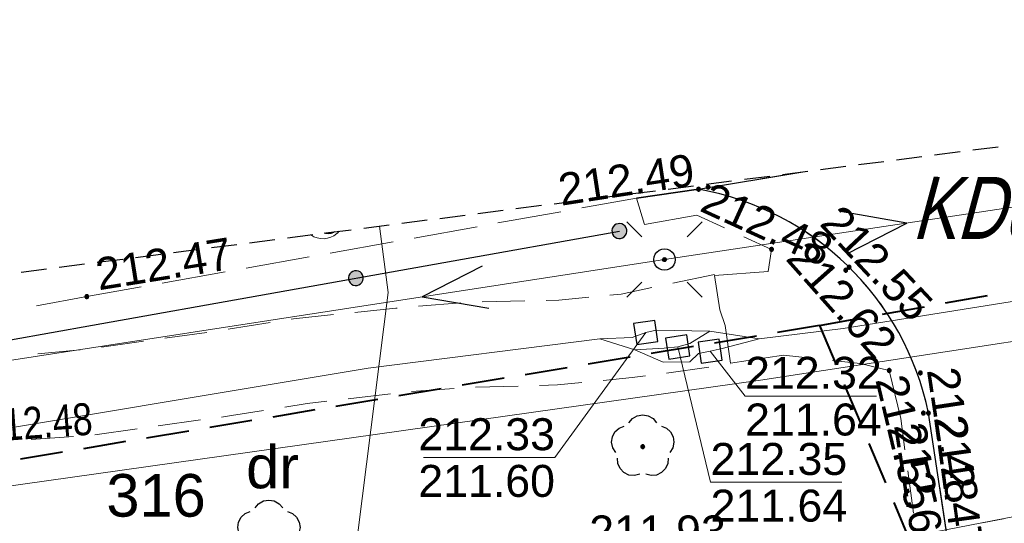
# Model space of a CAD drawing. Header units: metres. Extents: x 7419414 to 7419803, y 5549484 to 5549731.
# Tile 95 of 102: x 7419568 to 7419591, y 5549666 to 5549678. Entities that reach past the tile are written whole.
import ezdxf
from ezdxf.enums import TextEntityAlignment as Align

# ---------------------------------------------------------------- set-up
doc = ezdxf.new("R2010")
doc.units = ezdxf.units.M
doc.header["$MEASUREMENT"] = 0
doc.layers.get('0').update_dxf_attribs({"color": 250})
for name, color, linetype, lineweight in [('EGDE', 7, 'Continuous', 13), ('EGDE_O', 7, 'Continuous', 13), ('EGUG', 96, 'Continuous', 13), ('EGUG_O', 96, 'Continuous', 13), ('GUPPRZ_O', 7, 'Continuous', 13), ('KTCR02', 18, 'Continuous', 13), ('LINIE ROZGRANICZAJĄCE MPZP', 212, 'Continuous', 0), ('OTKC', 7, 'Continuous', 13), ('OTKJ', 7, 'Continuous', 13), ('OTKK', 7, 'Continuous', 30), ('OTOO', 7, 'Continuous', 30), ('OTRS_O', 7, 'Continuous', 13), ('RTPW02', 250, 'Continuous', 0), ('SUEP', 1, 'Continuous', 13), ('SUPK', 7, 'Continuous', 13), ('sutp', 250, 'Continuous', 0), ('SUWP', 5, 'Continuous', 13), ('TABELA', 8, 'Continuous', 0), ('Zakres', 7, 'Continuous', 0)]:
    doc.layers.add(name, color=color, linetype=linetype, lineweight=lineweight)
doc.styles.add('Arial', font='arial.ttf')

msp = doc.modelspace()

# ---------------------------------------------------------------- hatches: boundary and pattern name
at = {"linetype": 'Continuous'}
for points in [[(7419583.82, 5549673.555), (7419583.808, 5549673.557), (7419583.798, 5549673.561), (7419583.788, 5549673.568), (7419583.781, 5549673.577), (7419583.777, 5549673.588), (7419583.775, 5549673.6), (7419583.777, 5549673.612), (7419583.781, 5549673.622), (7419583.788, 5549673.632), (7419583.798, 5549673.639), (7419583.808, 5549673.643), (7419583.82, 5549673.645), (7419583.832, 5549673.643), (7419583.843, 5549673.639), (7419583.852, 5549673.632), (7419583.859, 5549673.622), (7419583.863, 5549673.612), (7419583.865, 5549673.6), (7419583.863, 5549673.588), (7419583.859, 5549673.577), (7419583.852, 5549673.568), (7419583.843, 5549673.561), (7419583.832, 5549673.557)], [(7419584.04, 5549673.605), (7419584.028, 5549673.607), (7419584.018, 5549673.611), (7419584.008, 5549673.618), (7419584.001, 5549673.628), (7419583.997, 5549673.638), (7419583.995, 5549673.65), (7419583.997, 5549673.662), (7419584.001, 5549673.673), (7419584.008, 5549673.682), (7419584.018, 5549673.689), (7419584.028, 5549673.693), (7419584.04, 5549673.695), (7419584.052, 5549673.693), (7419584.062, 5549673.689), (7419584.072, 5549673.682), (7419584.079, 5549673.673), (7419584.083, 5549673.662), (7419584.085, 5549673.65), (7419584.083, 5549673.638), (7419584.079, 5549673.628), (7419584.072, 5549673.618), (7419584.062, 5549673.611), (7419584.052, 5549673.607)], [(7419581.945, 5549672.446), (7419581.901, 5549672.455), (7419581.86, 5549672.476), (7419581.826, 5549672.507), (7419581.802, 5549672.546), (7419581.788, 5549672.589), (7419581.786, 5549672.635), (7419581.795, 5549672.679), (7419581.816, 5549672.72), (7419581.847, 5549672.754), (7419581.886, 5549672.778), (7419581.929, 5549672.792), (7419581.975, 5549672.794), (7419582.019, 5549672.785), (7419582.06, 5549672.764), (7419582.094, 5549672.733), (7419582.118, 5549672.694), (7419582.132, 5549672.651), (7419582.134, 5549672.605), (7419582.125, 5549672.561), (7419582.104, 5549672.52), (7419582.073, 5549672.486), (7419582.034, 5549672.462), (7419581.991, 5549672.448)], [(7419585.53, 5549672.145), (7419585.518, 5549672.147), (7419585.508, 5549672.151), (7419585.498, 5549672.158), (7419585.491, 5549672.168), (7419585.487, 5549672.178), (7419585.485, 5549672.19), (7419585.487, 5549672.202), (7419585.491, 5549672.213), (7419585.498, 5549672.222), (7419585.508, 5549672.229), (7419585.518, 5549672.233), (7419585.53, 5549672.235), (7419585.542, 5549672.233), (7419585.553, 5549672.229), (7419585.562, 5549672.222), (7419585.569, 5549672.213), (7419585.573, 5549672.202), (7419585.575, 5549672.19), (7419585.573, 5549672.178), (7419585.569, 5549672.168), (7419585.562, 5549672.158), (7419585.553, 5549672.151), (7419585.542, 5549672.147)], [(7419583.022, 5549671.905), (7419583.01, 5549671.906), (7419583, 5549671.91), (7419582.99, 5549671.916), (7419582.983, 5549671.924), (7419582.978, 5549671.934), (7419582.975, 5549671.944), (7419582.975, 5549671.956), (7419582.979, 5549671.968), (7419582.985, 5549671.979), (7419582.996, 5549671.988), (7419583.007, 5549671.993), (7419583.019, 5549671.995), (7419583.032, 5549671.993), (7419583.041, 5549671.99), (7419583.05, 5549671.983), (7419583.058, 5549671.974), (7419583.063, 5549671.963), (7419583.065, 5549671.951), (7419583.064, 5549671.942), (7419583.061, 5549671.931), (7419583.053, 5549671.92), (7419583.045, 5549671.912), (7419583.034, 5549671.907)], [(7419587.27, 5549671.655), (7419587.258, 5549671.657), (7419587.247, 5549671.661), (7419587.238, 5549671.668), (7419587.231, 5549671.678), (7419587.227, 5549671.688), (7419587.225, 5549671.7), (7419587.227, 5549671.712), (7419587.231, 5549671.723), (7419587.238, 5549671.732), (7419587.247, 5549671.739), (7419587.258, 5549671.743), (7419587.27, 5549671.745), (7419587.282, 5549671.743), (7419587.292, 5549671.739), (7419587.302, 5549671.732), (7419587.309, 5549671.723), (7419587.313, 5549671.712), (7419587.315, 5549671.7), (7419587.313, 5549671.688), (7419587.309, 5549671.678), (7419587.302, 5549671.668), (7419587.292, 5549671.661), (7419587.282, 5549671.657)], [(7419587.35, 5549671.725), (7419587.338, 5549671.727), (7419587.328, 5549671.731), (7419587.318, 5549671.738), (7419587.311, 5549671.747), (7419587.307, 5549671.758), (7419587.305, 5549671.77), (7419587.307, 5549671.782), (7419587.311, 5549671.793), (7419587.318, 5549671.802), (7419587.328, 5549671.809), (7419587.338, 5549671.813), (7419587.35, 5549671.815), (7419587.362, 5549671.813), (7419587.373, 5549671.809), (7419587.382, 5549671.802), (7419587.389, 5549671.793), (7419587.393, 5549671.782), (7419587.395, 5549671.77), (7419587.393, 5549671.758), (7419587.389, 5549671.747), (7419587.382, 5549671.738), (7419587.373, 5549671.731), (7419587.362, 5549671.727)], [(7419575.765, 5549671.341), (7419575.721, 5549671.35), (7419575.68, 5549671.371), (7419575.646, 5549671.402), (7419575.622, 5549671.441), (7419575.608, 5549671.484), (7419575.606, 5549671.53), (7419575.615, 5549671.574), (7419575.636, 5549671.615), (7419575.667, 5549671.649), (7419575.706, 5549671.673), (7419575.749, 5549671.687), (7419575.795, 5549671.689), (7419575.839, 5549671.68), (7419575.88, 5549671.659), (7419575.914, 5549671.628), (7419575.938, 5549671.589), (7419575.952, 5549671.546), (7419575.954, 5549671.5), (7419575.945, 5549671.456), (7419575.924, 5549671.415), (7419575.893, 5549671.381), (7419575.854, 5549671.357), (7419575.811, 5549671.343)], [(7419575.765, 5549671.341), (7419575.721, 5549671.35), (7419575.68, 5549671.371), (7419575.646, 5549671.402), (7419575.622, 5549671.441), (7419575.608, 5549671.484), (7419575.606, 5549671.53), (7419575.615, 5549671.574), (7419575.636, 5549671.615), (7419575.667, 5549671.649), (7419575.706, 5549671.673), (7419575.749, 5549671.687), (7419575.795, 5549671.689), (7419575.839, 5549671.68), (7419575.88, 5549671.659), (7419575.914, 5549671.628), (7419575.938, 5549671.589), (7419575.952, 5549671.546), (7419575.954, 5549671.5), (7419575.945, 5549671.456), (7419575.924, 5549671.415), (7419575.893, 5549671.381), (7419575.854, 5549671.357), (7419575.811, 5549671.343)], [(7419569.47, 5549671.035), (7419569.458, 5549671.037), (7419569.447, 5549671.041), (7419569.438, 5549671.048), (7419569.431, 5549671.058), (7419569.427, 5549671.068), (7419569.425, 5549671.08), (7419569.427, 5549671.092), (7419569.431, 5549671.103), (7419569.438, 5549671.112), (7419569.447, 5549671.119), (7419569.458, 5549671.123), (7419569.47, 5549671.125), (7419569.482, 5549671.123), (7419569.492, 5549671.119), (7419569.502, 5549671.112), (7419569.509, 5549671.103), (7419569.513, 5549671.092), (7419569.515, 5549671.08), (7419569.513, 5549671.068), (7419569.509, 5549671.058), (7419569.502, 5549671.048), (7419569.492, 5549671.041), (7419569.482, 5549671.037)], [(7419588.29, 5549669.305), (7419588.278, 5549669.307), (7419588.268, 5549669.311), (7419588.258, 5549669.318), (7419588.251, 5549669.328), (7419588.247, 5549669.338), (7419588.245, 5549669.35), (7419588.247, 5549669.362), (7419588.251, 5549669.373), (7419588.258, 5549669.382), (7419588.268, 5549669.389), (7419588.278, 5549669.393), (7419588.29, 5549669.395), (7419588.302, 5549669.393), (7419588.312, 5549669.389), (7419588.322, 5549669.382), (7419588.329, 5549669.373), (7419588.333, 5549669.362), (7419588.335, 5549669.35), (7419588.333, 5549669.338), (7419588.329, 5549669.328), (7419588.322, 5549669.318), (7419588.312, 5549669.311), (7419588.302, 5549669.307)], [(7419589.02, 5549669.245), (7419589.008, 5549669.247), (7419588.997, 5549669.251), (7419588.988, 5549669.258), (7419588.981, 5549669.268), (7419588.977, 5549669.278), (7419588.975, 5549669.29), (7419588.977, 5549669.302), (7419588.981, 5549669.312), (7419588.988, 5549669.322), (7419588.997, 5549669.329), (7419589.008, 5549669.333), (7419589.02, 5549669.335), (7419589.032, 5549669.333), (7419589.042, 5549669.329), (7419589.052, 5549669.322), (7419589.059, 5549669.312), (7419589.063, 5549669.302), (7419589.065, 5549669.29), (7419589.063, 5549669.278), (7419589.059, 5549669.268), (7419589.052, 5549669.258), (7419589.042, 5549669.251), (7419589.032, 5549669.247)], [(7419589.09, 5549668.305), (7419589.078, 5549668.307), (7419589.067, 5549668.311), (7419589.058, 5549668.318), (7419589.051, 5549668.328), (7419589.047, 5549668.338), (7419589.045, 5549668.35), (7419589.047, 5549668.362), (7419589.051, 5549668.373), (7419589.058, 5549668.382), (7419589.067, 5549668.389), (7419589.078, 5549668.393), (7419589.09, 5549668.395), (7419589.102, 5549668.393), (7419589.112, 5549668.389), (7419589.122, 5549668.382), (7419589.129, 5549668.373), (7419589.133, 5549668.362), (7419589.135, 5549668.35), (7419589.133, 5549668.338), (7419589.129, 5549668.328), (7419589.122, 5549668.318), (7419589.112, 5549668.311), (7419589.102, 5549668.307)], [(7419589.21, 5549668.305), (7419589.198, 5549668.307), (7419589.188, 5549668.311), (7419589.178, 5549668.318), (7419589.171, 5549668.328), (7419589.167, 5549668.338), (7419589.165, 5549668.35), (7419589.167, 5549668.362), (7419589.171, 5549668.373), (7419589.178, 5549668.382), (7419589.188, 5549668.389), (7419589.198, 5549668.393), (7419589.21, 5549668.395), (7419589.222, 5549668.393), (7419589.232, 5549668.389), (7419589.242, 5549668.382), (7419589.249, 5549668.373), (7419589.253, 5549668.362), (7419589.255, 5549668.35), (7419589.253, 5549668.338), (7419589.249, 5549668.328), (7419589.242, 5549668.318), (7419589.232, 5549668.311), (7419589.222, 5549668.307)], [(7419582.51, 5549667.515), (7419582.496, 5549667.517), (7419582.484, 5549667.524), (7419582.474, 5549667.534), (7419582.467, 5549667.546), (7419582.465, 5549667.56), (7419582.467, 5549667.574), (7419582.474, 5549667.586), (7419582.484, 5549667.596), (7419582.496, 5549667.603), (7419582.51, 5549667.605), (7419582.524, 5549667.603), (7419582.536, 5549667.596), (7419582.546, 5549667.586), (7419582.553, 5549667.574), (7419582.555, 5549667.56), (7419582.553, 5549667.546), (7419582.546, 5549667.534), (7419582.536, 5549667.524), (7419582.524, 5549667.517)]]:
    msp.add_hatch(color=0, dxfattribs=at).paths.add_polyline_path(points)

# ---------------------------------------------------------------- linework, layer by layer
at = {"color": 0, "linetype": 'Continuous'}
for p, q in [((7419582.136, 5549672.834), (7419582.49, 5549672.48)), ((7419583.904, 5549672.834), (7419583.55, 5549672.48)), ((7419582.136, 5549671.066), (7419582.49, 5549671.42)), ((7419583.904, 5549671.066), (7419583.55, 5549671.42))]:
    msp.add_line(p, q, dxfattribs=at)
at = {"color": 0, "linetype": 'Continuous', "flags": 128}
for points in [[(7419583.775, 5549673.6), (7419583.777, 5549673.588), (7419583.781, 5549673.577), (7419583.788, 5549673.568), (7419583.798, 5549673.561), (7419583.808, 5549673.557), (7419583.82, 5549673.555), (7419583.832, 5549673.557), (7419583.843, 5549673.561), (7419583.852, 5549673.568), (7419583.859, 5549673.577), (7419583.863, 5549673.588), (7419583.865, 5549673.6), (7419583.863, 5549673.612), (7419583.859, 5549673.622), (7419583.852, 5549673.632), (7419583.843, 5549673.639), (7419583.832, 5549673.643), (7419583.82, 5549673.645), (7419583.808, 5549673.643), (7419583.798, 5549673.639), (7419583.788, 5549673.632), (7419583.781, 5549673.622), (7419583.777, 5549673.612), (7419583.775, 5549673.6)], [(7419583.995, 5549673.65), (7419583.997, 5549673.638), (7419584.001, 5549673.628), (7419584.008, 5549673.618), (7419584.018, 5549673.611), (7419584.028, 5549673.607), (7419584.04, 5549673.605), (7419584.052, 5549673.607), (7419584.062, 5549673.611), (7419584.072, 5549673.618), (7419584.079, 5549673.628), (7419584.083, 5549673.638), (7419584.085, 5549673.65), (7419584.083, 5549673.662), (7419584.079, 5549673.673), (7419584.072, 5549673.682), (7419584.062, 5549673.689), (7419584.052, 5549673.693), (7419584.04, 5549673.695), (7419584.028, 5549673.693), (7419584.018, 5549673.689), (7419584.008, 5549673.682), (7419584.001, 5549673.673), (7419583.997, 5549673.662), (7419583.995, 5549673.65)], [(7419581.788, 5549672.589), (7419581.802, 5549672.546), (7419581.826, 5549672.507), (7419581.86, 5549672.476), (7419581.901, 5549672.455), (7419581.945, 5549672.446), (7419581.991, 5549672.448), (7419582.034, 5549672.462), (7419582.073, 5549672.486), (7419582.104, 5549672.52), (7419582.125, 5549672.561), (7419582.134, 5549672.605), (7419582.132, 5549672.651), (7419582.118, 5549672.694), (7419582.094, 5549672.733), (7419582.06, 5549672.764), (7419582.019, 5549672.785), (7419581.975, 5549672.794), (7419581.929, 5549672.792), (7419581.886, 5549672.778), (7419581.847, 5549672.754), (7419581.816, 5549672.72), (7419581.795, 5549672.679), (7419581.786, 5549672.635), (7419581.788, 5549672.589)], [(7419583.02, 5549672.2), (7419583.085, 5549672.191), (7419583.145, 5549672.167), (7419583.197, 5549672.127), (7419583.237, 5549672.075), (7419583.261, 5549672.015), (7419583.27, 5549671.95), (7419583.261, 5549671.885), (7419583.237, 5549671.825), (7419583.197, 5549671.773), (7419583.145, 5549671.733), (7419583.085, 5549671.709), (7419583.02, 5549671.7), (7419582.955, 5549671.709), (7419582.895, 5549671.733), (7419582.843, 5549671.773), (7419582.803, 5549671.825), (7419582.779, 5549671.885), (7419582.77, 5549671.95), (7419582.779, 5549672.015), (7419582.803, 5549672.075), (7419582.843, 5549672.127), (7419582.895, 5549672.167), (7419582.955, 5549672.191), (7419583.02, 5549672.2)], [(7419585.485, 5549672.19), (7419585.487, 5549672.178), (7419585.491, 5549672.168), (7419585.498, 5549672.158), (7419585.508, 5549672.151), (7419585.518, 5549672.147), (7419585.53, 5549672.145), (7419585.542, 5549672.147), (7419585.553, 5549672.151), (7419585.562, 5549672.158), (7419585.569, 5549672.168), (7419585.573, 5549672.178), (7419585.575, 5549672.19), (7419585.573, 5549672.202), (7419585.569, 5549672.213), (7419585.562, 5549672.222), (7419585.553, 5549672.229), (7419585.542, 5549672.233), (7419585.53, 5549672.235), (7419585.518, 5549672.233), (7419585.508, 5549672.229), (7419585.498, 5549672.222), (7419585.491, 5549672.213), (7419585.487, 5549672.202), (7419585.485, 5549672.19)], [(7419583.019, 5549671.995), (7419583.032, 5549671.993), (7419583.041, 5549671.99), (7419583.05, 5549671.983), (7419583.058, 5549671.974), (7419583.063, 5549671.963), (7419583.065, 5549671.951), (7419583.064, 5549671.942), (7419583.061, 5549671.931), (7419583.053, 5549671.92), (7419583.045, 5549671.912), (7419583.034, 5549671.907), (7419583.022, 5549671.905), (7419583.01, 5549671.906), (7419583, 5549671.91), (7419582.99, 5549671.916), (7419582.983, 5549671.924), (7419582.978, 5549671.934), (7419582.975, 5549671.944), (7419582.975, 5549671.956), (7419582.979, 5549671.968), (7419582.985, 5549671.979), (7419582.996, 5549671.988), (7419583.007, 5549671.993), (7419583.019, 5549671.995)], [(7419587.225, 5549671.7), (7419587.227, 5549671.688), (7419587.231, 5549671.678), (7419587.238, 5549671.668), (7419587.247, 5549671.661), (7419587.258, 5549671.657), (7419587.27, 5549671.655), (7419587.282, 5549671.657), (7419587.292, 5549671.661), (7419587.302, 5549671.668), (7419587.309, 5549671.678), (7419587.313, 5549671.688), (7419587.315, 5549671.7), (7419587.313, 5549671.712), (7419587.309, 5549671.723), (7419587.302, 5549671.732), (7419587.292, 5549671.739), (7419587.282, 5549671.743), (7419587.27, 5549671.745), (7419587.258, 5549671.743), (7419587.247, 5549671.739), (7419587.238, 5549671.732), (7419587.231, 5549671.723), (7419587.227, 5549671.712), (7419587.225, 5549671.7)], [(7419587.305, 5549671.77), (7419587.307, 5549671.758), (7419587.311, 5549671.747), (7419587.318, 5549671.738), (7419587.328, 5549671.731), (7419587.338, 5549671.727), (7419587.35, 5549671.725), (7419587.362, 5549671.727), (7419587.373, 5549671.731), (7419587.382, 5549671.738), (7419587.389, 5549671.747), (7419587.393, 5549671.758), (7419587.395, 5549671.77), (7419587.393, 5549671.782), (7419587.389, 5549671.793), (7419587.382, 5549671.802), (7419587.373, 5549671.809), (7419587.362, 5549671.813), (7419587.35, 5549671.815), (7419587.338, 5549671.813), (7419587.328, 5549671.809), (7419587.318, 5549671.802), (7419587.311, 5549671.793), (7419587.307, 5549671.782), (7419587.305, 5549671.77)], [(7419575.608, 5549671.484), (7419575.622, 5549671.441), (7419575.646, 5549671.402), (7419575.68, 5549671.371), (7419575.721, 5549671.35), (7419575.765, 5549671.341), (7419575.811, 5549671.343), (7419575.854, 5549671.357), (7419575.893, 5549671.381), (7419575.924, 5549671.415), (7419575.945, 5549671.456), (7419575.954, 5549671.5), (7419575.952, 5549671.546), (7419575.938, 5549671.589), (7419575.914, 5549671.628), (7419575.88, 5549671.659), (7419575.839, 5549671.68), (7419575.795, 5549671.689), (7419575.749, 5549671.687), (7419575.706, 5549671.673), (7419575.667, 5549671.649), (7419575.636, 5549671.615), (7419575.615, 5549671.574), (7419575.606, 5549671.53), (7419575.608, 5549671.484)], [(7419575.608, 5549671.484), (7419575.622, 5549671.441), (7419575.646, 5549671.402), (7419575.68, 5549671.371), (7419575.721, 5549671.35), (7419575.765, 5549671.341), (7419575.811, 5549671.343), (7419575.854, 5549671.357), (7419575.893, 5549671.381), (7419575.924, 5549671.415), (7419575.945, 5549671.456), (7419575.954, 5549671.5), (7419575.952, 5549671.546), (7419575.938, 5549671.589), (7419575.914, 5549671.628), (7419575.88, 5549671.659), (7419575.839, 5549671.68), (7419575.795, 5549671.689), (7419575.749, 5549671.687), (7419575.706, 5549671.673), (7419575.667, 5549671.649), (7419575.636, 5549671.615), (7419575.615, 5549671.574), (7419575.606, 5549671.53), (7419575.608, 5549671.484)], [(7419569.425, 5549671.08), (7419569.427, 5549671.068), (7419569.431, 5549671.058), (7419569.438, 5549671.048), (7419569.447, 5549671.041), (7419569.458, 5549671.037), (7419569.47, 5549671.035), (7419569.482, 5549671.037), (7419569.492, 5549671.041), (7419569.502, 5549671.048), (7419569.509, 5549671.058), (7419569.513, 5549671.068), (7419569.515, 5549671.08), (7419569.513, 5549671.092), (7419569.509, 5549671.103), (7419569.502, 5549671.112), (7419569.492, 5549671.119), (7419569.482, 5549671.123), (7419569.47, 5549671.125), (7419569.458, 5549671.123), (7419569.447, 5549671.119), (7419569.438, 5549671.112), (7419569.431, 5549671.103), (7419569.427, 5549671.092), (7419569.425, 5549671.08)], [(7419582.296, 5549670.45), (7419582.37, 5549669.956), (7419582.864, 5549670.03), (7419582.79, 5549670.524), (7419582.296, 5549670.45)], [(7419583.046, 5549670.11), (7419583.12, 5549669.616), (7419583.614, 5549669.69), (7419583.54, 5549670.184), (7419583.046, 5549670.11)], [(7419583.806, 5549670.01), (7419583.88, 5549669.516), (7419584.374, 5549669.59), (7419584.3, 5549670.084), (7419583.806, 5549670.01)], [(7419588.245, 5549669.35), (7419588.247, 5549669.338), (7419588.251, 5549669.328), (7419588.258, 5549669.318), (7419588.268, 5549669.311), (7419588.278, 5549669.307), (7419588.29, 5549669.305), (7419588.302, 5549669.307), (7419588.312, 5549669.311), (7419588.322, 5549669.318), (7419588.329, 5549669.328), (7419588.333, 5549669.338), (7419588.335, 5549669.35), (7419588.333, 5549669.362), (7419588.329, 5549669.373), (7419588.322, 5549669.382), (7419588.312, 5549669.389), (7419588.302, 5549669.393), (7419588.29, 5549669.395), (7419588.278, 5549669.393), (7419588.268, 5549669.389), (7419588.258, 5549669.382), (7419588.251, 5549669.373), (7419588.247, 5549669.362), (7419588.245, 5549669.35)], [(7419588.975, 5549669.29), (7419588.977, 5549669.278), (7419588.981, 5549669.268), (7419588.988, 5549669.258), (7419588.997, 5549669.251), (7419589.008, 5549669.247), (7419589.02, 5549669.245), (7419589.032, 5549669.247), (7419589.042, 5549669.251), (7419589.052, 5549669.258), (7419589.059, 5549669.268), (7419589.063, 5549669.278), (7419589.065, 5549669.29), (7419589.063, 5549669.302), (7419589.059, 5549669.312), (7419589.052, 5549669.322), (7419589.042, 5549669.329), (7419589.032, 5549669.333), (7419589.02, 5549669.335), (7419589.008, 5549669.333), (7419588.997, 5549669.329), (7419588.988, 5549669.322), (7419588.981, 5549669.312), (7419588.977, 5549669.302), (7419588.975, 5549669.29)], [(7419589.045, 5549668.35), (7419589.047, 5549668.338), (7419589.051, 5549668.328), (7419589.058, 5549668.318), (7419589.067, 5549668.311), (7419589.078, 5549668.307), (7419589.09, 5549668.305), (7419589.102, 5549668.307), (7419589.112, 5549668.311), (7419589.122, 5549668.318), (7419589.129, 5549668.328), (7419589.133, 5549668.338), (7419589.135, 5549668.35), (7419589.133, 5549668.362), (7419589.129, 5549668.373), (7419589.122, 5549668.382), (7419589.112, 5549668.389), (7419589.102, 5549668.393), (7419589.09, 5549668.395), (7419589.078, 5549668.393), (7419589.067, 5549668.389), (7419589.058, 5549668.382), (7419589.051, 5549668.373), (7419589.047, 5549668.362), (7419589.045, 5549668.35)], [(7419589.165, 5549668.35), (7419589.167, 5549668.338), (7419589.171, 5549668.328), (7419589.178, 5549668.318), (7419589.188, 5549668.311), (7419589.198, 5549668.307), (7419589.21, 5549668.305), (7419589.222, 5549668.307), (7419589.232, 5549668.311), (7419589.242, 5549668.318), (7419589.249, 5549668.328), (7419589.253, 5549668.338), (7419589.255, 5549668.35), (7419589.253, 5549668.362), (7419589.249, 5549668.373), (7419589.242, 5549668.382), (7419589.232, 5549668.389), (7419589.222, 5549668.393), (7419589.21, 5549668.395), (7419589.198, 5549668.393), (7419589.188, 5549668.389), (7419589.178, 5549668.382), (7419589.171, 5549668.373), (7419589.167, 5549668.362), (7419589.165, 5549668.35)], [(7419582.51, 5549667.515), (7419582.524, 5549667.517), (7419582.536, 5549667.524), (7419582.546, 5549667.534), (7419582.553, 5549667.546), (7419582.555, 5549667.56), (7419582.553, 5549667.574), (7419582.546, 5549667.586), (7419582.536, 5549667.596), (7419582.524, 5549667.603), (7419582.51, 5549667.605), (7419582.496, 5549667.603), (7419582.484, 5549667.596), (7419582.474, 5549667.586), (7419582.467, 5549667.574), (7419582.465, 5549667.56), (7419582.467, 5549667.546), (7419582.474, 5549667.534), (7419582.484, 5549667.524), (7419582.496, 5549667.517), (7419582.51, 5549667.515)]]:
    msp.add_lwpolyline(points, close=True, dxfattribs=at)
for points in [[(7419587.297, 5549672.088), (7419588.706, 5549672.806), (7419587.148, 5549673.077)], [(7419578.743, 5549671.797), (7419577.337, 5549671.075), (7419578.896, 5549670.809)], [(7419582.186, 5549668.123), (7419582.269, 5549668.223), (7419582.382, 5549668.287), (7419582.51, 5549668.31), (7419582.638, 5549668.287), (7419582.751, 5549668.223), (7419582.834, 5549668.123)], [(7419581.874, 5549667.426), (7419581.805, 5549667.536), (7419581.779, 5549667.663), (7419581.797, 5549667.792), (7419581.858, 5549667.907), (7419581.954, 5549667.994), (7419582.074, 5549668.042)], [(7419582.946, 5549668.042), (7419583.066, 5549667.994), (7419583.162, 5549667.907), (7419583.223, 5549667.792), (7419583.241, 5549667.663), (7419583.215, 5549667.536), (7419583.146, 5549667.426)], [(7419582.441, 5549666.914), (7419582.315, 5549666.882), (7419582.186, 5549666.896), (7419582.069, 5549666.953), (7419581.979, 5549667.047), (7419581.926, 5549667.165), (7419581.917, 5549667.295)], [(7419583.103, 5549667.295), (7419583.094, 5549667.165), (7419583.041, 5549667.047), (7419582.951, 5549666.953), (7419582.834, 5549666.896), (7419582.705, 5549666.882), (7419582.579, 5549666.914)], [(7419573.416, 5549666.123), (7419573.499, 5549666.223), (7419573.612, 5549666.287), (7419573.74, 5549666.31), (7419573.868, 5549666.287), (7419573.981, 5549666.223), (7419574.064, 5549666.123)], [(7419573.104, 5549665.426), (7419573.035, 5549665.536), (7419573.009, 5549665.663), (7419573.027, 5549665.792), (7419573.088, 5549665.907), (7419573.184, 5549665.994), (7419573.304, 5549666.042)], [(7419574.176, 5549666.042), (7419574.296, 5549665.994), (7419574.392, 5549665.907), (7419574.453, 5549665.792), (7419574.471, 5549665.663), (7419574.445, 5549665.536), (7419574.376, 5549665.426)]]:
    msp.add_lwpolyline(points, dxfattribs=at)
at = {"color": 0, "flags": 128}
msp.add_lwpolyline([(7419575.276, 5549672.6), (7419575.255, 5549672.583), (7419575.195, 5549672.559), (7419575.13, 5549672.55), (7419575.065, 5549672.559), (7419575.039, 5549672.569)], dxfattribs=at)
at = {"layer": 'EGDE', "color": 250, "linetype": 'Continuous', "lineweight": 0, "flags": 128}
for points in [[(7419624.854, 5549673.89), (7419624.8, 5549673.88), (7419598.8, 5549667.39), (7419587.56, 5549665.21), (7419575.48, 5549664.19), (7419564.39, 5549662.19), (7419563.19, 5549661.96), (7419553.44, 5549661.25), (7419525.33, 5549656.97), (7419518.53, 5549654.85), (7419502.4, 5549649.81), (7419472.27, 5549640.92), (7419444.75, 5549635.91), (7419446.03, 5549630.99), (7419462.45, 5549628.77), (7419462.29, 5549628.43), (7419509.38, 5549641.39), (7419528.76, 5549648.51), (7419538.53, 5549652.48), (7419556.13, 5549655.93), (7419588.38, 5549660.2), (7419606.85, 5549663.64), (7419614.77, 5549665.7), (7419624.134, 5549667.767)], [(7419508.973, 5549664.091), (7419531.94, 5549661.5), (7419553.44, 5549661.25), (7419563.19, 5549661.96), (7419564.39, 5549662.19), (7419575.48, 5549664.19), (7419587.56, 5549665.21), (7419598.8, 5549667.39), (7419624.8, 5549673.88), (7419624.854, 5549673.89)]]:
    msp.add_lwpolyline(points, dxfattribs=at)
at = {"layer": 'EGUG', "color": 96, "linetype": 'Continuous', "lineweight": 13}
for p, q in [((7419590.971, 5549665.872), (7419590.48, 5549665.776)), ((7419590.48, 5549665.776), (7419590.971, 5549665.872))]:
    msp.add_line(p, q, dxfattribs=at)
at = {"layer": 'GUPPRZ_O', "color": 30, "linetype": 'Continuous', "lineweight": 13, "flags": 128}
for points in [[(7419582.58, 5549670.24), (7419580.45, 5549667.306), (7419577.37, 5549667.306)], [(7419583.33, 5549669.9), (7419584.1, 5549666.726), (7419587.18, 5549666.726)], [(7419584.09, 5549669.8), (7419584.91, 5549668.746), (7419587.99, 5549668.746)]]:
    msp.add_lwpolyline(points, dxfattribs=at)
at = {"layer": 'KTCR02', "color": 250, "linetype": 'Continuous', "lineweight": 13}
for p, q in [((7419584.19, 5549671.6), (7419583.211, 5549671.394)), ((7419578.246, 5549670.935), (7419577.249, 5549670.853)), ((7419579.745, 5549670.981), (7419578.745, 5549670.957)), ((7419573.771, 5549670.473), (7419572.783, 5549670.317)), ((7419572.288, 5549670.243), (7419571.298, 5549670.104)), ((7419570.803, 5549670.034), (7419569.813, 5549669.895)), ((7419569.317, 5549669.831), (7419568.321, 5549669.742)), ((7419583.069, 5549669.289), (7419584.06, 5549669.423)), ((7419584.556, 5549669.489), (7419584.56, 5549669.49)), ((7419578.586, 5549668.953), (7419579.585, 5549668.983)), ((7419575.599, 5549668.685), (7419576.592, 5549668.803)), ((7419577.089, 5549668.853), (7419578.087, 5549668.922)), ((7419571.145, 5549668.046), (7419572.135, 5549668.187)), ((7419568.164, 5549667.727), (7419569.161, 5549667.797)), ((7419569.66, 5549667.836), (7419570.65, 5549667.976))]:
    msp.add_line(p, q, dxfattribs=at)
at = {"layer": 'KTCR02', "color": 250, "linetype": 'Continuous', "lineweight": 13, "flags": 128}
for points in [[(7419582.722, 5549671.292), (7419582, 5549671.14), (7419581.739, 5549671.115)], [(7419581.241, 5549671.067), (7419580.54, 5549671), (7419580.245, 5549670.993)], [(7419576.751, 5549670.813), (7419576.72, 5549670.81), (7419575.756, 5549670.71)], [(7419575.259, 5549670.658), (7419574.32, 5549670.56), (7419574.264, 5549670.551)], [(7419581.58, 5549669.114), (7419582.26, 5549669.18), (7419582.574, 5549669.222)], [(7419580.085, 5549668.997), (7419580.51, 5549669.01), (7419581.082, 5549669.066)], [(7419574.112, 5549668.487), (7419574.64, 5549668.57), (7419575.102, 5549668.625)], [(7419572.63, 5549668.257), (7419572.86, 5549668.29), (7419573.618, 5549668.409)]]:
    msp.add_lwpolyline(points, dxfattribs=at)
at = {"layer": 'LINIE ROZGRANICZAJĄCE MPZP', "color": 212, "linetype": 'Continuous', "lineweight": 40}
for p, q in [((7419589.607, 5549670.934), (7419590.592, 5549671.111)), ((7419588.131, 5549670.668), (7419589.115, 5549670.845)), ((7419586.655, 5549670.403), (7419587.639, 5549670.58)), ((7419586.655, 5549670.403), (7419585.668, 5549670.238)), ((7419586.655, 5549670.403), (7419587.042, 5549669.481)), ((7419585.175, 5549670.155), (7419584.189, 5549669.99)), ((7419583.696, 5549669.908), (7419582.71, 5549669.743)), ((7419582.216, 5549669.66), (7419581.23, 5549669.495)), ((7419580.737, 5549669.412), (7419579.751, 5549669.247)), ((7419579.258, 5549669.165), (7419578.271, 5549669)), ((7419587.235, 5549669.02), (7419587.622, 5549668.098)), ((7419577.778, 5549668.917), (7419576.792, 5549668.752)), ((7419576.299, 5549668.669), (7419575.312, 5549668.504)), ((7419574.819, 5549668.422), (7419573.833, 5549668.257)), ((7419573.34, 5549668.174), (7419572.354, 5549668.009)), ((7419571.861, 5549667.927), (7419570.874, 5549667.761)), ((7419570.381, 5549667.679), (7419569.395, 5549667.514)), ((7419587.815, 5549667.637), (7419588.202, 5549666.715)), ((7419568.902, 5549667.431), (7419567.915, 5549667.266)), ((7419588.396, 5549666.253), (7419588.783, 5549665.331))]:
    msp.add_line(p, q, dxfattribs=at)
at = {"layer": 'OTKC', "color": 250, "linetype": 'Continuous', "lineweight": 13}
for p, q in [((7419583.82, 5549673.6), (7419582.36, 5549673.39)), ((7419582.36, 5549673.39), (7419582.55, 5549672.77)), ((7419582.55, 5549672.77), (7419583.78, 5549672.99)), ((7419583.78, 5549672.99), (7419584.428, 5549672.694)), ((7419584.882, 5549672.486), (7419585.53, 5549672.19)), ((7419585.53, 5549672.19), (7419585.45, 5549671.67)), ((7419585.45, 5549671.67), (7419584.19, 5549671.58)), ((7419584.19, 5549671.58), (7419584.32, 5549670.77)), ((7419584.19, 5549671.58), (7419584.32, 5549670.77)), ((7419584.32, 5549670.77), (7419584.44, 5549670.4)), ((7419584.32, 5549670.77), (7419584.44, 5549670.4)), ((7419584.44, 5549670.4), (7419584.57, 5549669.52)), ((7419584.44, 5549670.4), (7419584.57, 5549669.52)), ((7419584.57, 5549669.52), (7419585.81, 5549669.71)), ((7419585.81, 5549669.71), (7419586.462, 5549669.638)), ((7419584.57, 5549669.52), (7419584.556, 5549669.518)), ((7419586.958, 5549669.582), (7419587.61, 5549669.51)), ((7419587.61, 5549669.51), (7419588.29, 5549669.35)), ((7419588.29, 5549669.35), (7419588.56, 5549668.22)), ((7419589.323, 5549667.6), (7419589.21, 5549668.35)), ((7419588.56, 5549668.22), (7419588.659, 5549667.489)), ((7419589.548, 5549666.117), (7419589.398, 5549667.106)), ((7419588.727, 5549666.994), (7419588.861, 5549666.003))]:
    msp.add_line(p, q, dxfattribs=at)
at = {"layer": 'OTKC', "color": 250, "linetype": 'Continuous', "lineweight": 13, "flags": 128}
for points in [[(7419584.543, 5549673.428), (7419584.526, 5549673.433), (7419584.449, 5549673.456), (7419584.371, 5549673.477), (7419584.293, 5549673.497), (7419584.215, 5549673.517), (7419584.136, 5549673.535), (7419584.057, 5549673.553), (7419583.978, 5549673.57), (7419583.899, 5549673.585), (7419583.82, 5549673.6)], [(7419585.921, 5549672.845), (7419585.864, 5549672.877), (7419585.794, 5549672.915), (7419585.722, 5549672.953), (7419585.65, 5549672.99), (7419585.578, 5549673.025), (7419585.505, 5549673.06), (7419585.432, 5549673.094), (7419585.359, 5549673.128), (7419585.285, 5549673.16), (7419585.21, 5549673.191), (7419585.136, 5549673.222), (7419585.061, 5549673.251), (7419585.016, 5549673.268)], [(7419587.137, 5549671.971), (7419587.113, 5549671.993), (7419587.052, 5549672.047), (7419586.991, 5549672.099), (7419586.929, 5549672.151), (7419586.867, 5549672.202), (7419586.804, 5549672.253), (7419586.741, 5549672.303), (7419586.677, 5549672.352), (7419586.612, 5549672.4), (7419586.547, 5549672.447), (7419586.481, 5549672.494), (7419586.414, 5549672.54), (7419586.348, 5549672.585)], [(7419588.128, 5549670.85), (7419588.082, 5549670.916), (7419588.034, 5549670.981), (7419587.986, 5549671.045), (7419587.937, 5549671.109), (7419587.887, 5549671.173), (7419587.836, 5549671.236), (7419587.785, 5549671.298), (7419587.733, 5549671.359), (7419587.68, 5549671.42), (7419587.626, 5549671.481), (7419587.572, 5549671.54), (7419587.517, 5549671.599), (7419587.495, 5549671.623)], [(7419588.847, 5549669.537), (7419588.829, 5549669.581), (7419588.797, 5549669.655), (7419588.765, 5549669.729), (7419588.731, 5549669.803), (7419588.697, 5549669.876), (7419588.662, 5549669.948), (7419588.626, 5549670.02), (7419588.589, 5549670.092), (7419588.552, 5549670.164), (7419588.513, 5549670.234), (7419588.474, 5549670.305), (7419588.433, 5549670.375), (7419588.4, 5549670.431)], [(7419589.21, 5549668.35), (7419589.193, 5549668.429), (7419589.175, 5549668.508), (7419589.157, 5549668.586), (7419589.137, 5549668.664), (7419589.116, 5549668.742), (7419589.095, 5549668.82), (7419589.072, 5549668.898), (7419589.049, 5549668.975), (7419589.025, 5549669.052), (7419589.019, 5549669.068)]]:
    msp.add_lwpolyline(points, dxfattribs=at)
at = {"layer": 'OTKJ', "color": 250, "linetype": 'Continuous', "lineweight": 13}
for p, q in [((7419585.266, 5549673.844), (7419586.219, 5549674.004)), ((7419586.219, 5549674.004), (7419585.266, 5549673.844)), ((7419583.82, 5549673.6), (7419582.36, 5549673.39)), ((7419583.82, 5549673.6), (7419584.773, 5549673.76)), ((7419584.773, 5549673.76), (7419583.82, 5549673.6)), ((7419582.36, 5549673.39), (7419581.083, 5549673.161)), ((7419580.591, 5549673.073), (7419579.114, 5549672.808)), ((7419578.622, 5549672.72), (7419577.145, 5549672.455)), ((7419576.653, 5549672.367), (7419575.177, 5549672.103)), ((7419574.685, 5549672.015), (7419573.208, 5549671.75)), ((7419572.716, 5549671.662), (7419571.239, 5549671.397)), ((7419570.747, 5549671.309), (7419569.47, 5549671.08)), ((7419569.47, 5549671.08), (7419568.288, 5549670.867)), ((7419589.398, 5549667.106), (7419589.21, 5549668.35)), ((7419589.697, 5549665.128), (7419589.473, 5549666.612))]:
    msp.add_line(p, q, dxfattribs=at)
at = {"layer": 'OTKJ', "color": 250, "linetype": 'Continuous', "lineweight": 13, "flags": 128}
for points in [[(7419585.477, 5549673.074), (7419585.432, 5549673.094), (7419585.359, 5549673.128), (7419585.285, 5549673.16), (7419585.21, 5549673.191), (7419585.136, 5549673.222), (7419585.061, 5549673.251), (7419584.985, 5549673.28), (7419584.91, 5549673.308), (7419584.834, 5549673.335), (7419584.757, 5549673.361), (7419584.68, 5549673.386), (7419584.604, 5549673.41), (7419584.526, 5549673.433), (7419584.449, 5549673.456), (7419584.371, 5549673.477), (7419584.293, 5549673.497), (7419584.215, 5549673.517), (7419584.136, 5549673.535), (7419584.057, 5549673.553), (7419583.978, 5549673.57), (7419583.899, 5549673.585), (7419583.82, 5549673.6)], [(7419587.137, 5549671.971), (7419587.113, 5549671.993), (7419587.052, 5549672.047), (7419586.991, 5549672.099), (7419586.929, 5549672.151), (7419586.867, 5549672.202), (7419586.804, 5549672.253), (7419586.741, 5549672.303), (7419586.677, 5549672.352), (7419586.612, 5549672.4), (7419586.547, 5549672.447), (7419586.481, 5549672.494), (7419586.414, 5549672.54), (7419586.347, 5549672.585), (7419586.28, 5549672.629), (7419586.212, 5549672.672), (7419586.143, 5549672.715), (7419586.074, 5549672.757), (7419586.005, 5549672.798), (7419585.935, 5549672.838), (7419585.921, 5549672.845)], [(7419588.4, 5549670.431), (7419588.392, 5549670.444), (7419588.35, 5549670.513), (7419588.308, 5549670.581), (7419588.264, 5549670.649), (7419588.22, 5549670.717), (7419588.175, 5549670.784), (7419588.129, 5549670.85), (7419588.082, 5549670.916), (7419588.034, 5549670.981), (7419587.986, 5549671.045), (7419587.937, 5549671.109), (7419587.887, 5549671.173), (7419587.836, 5549671.236), (7419587.785, 5549671.298), (7419587.733, 5549671.359), (7419587.68, 5549671.42), (7419587.626, 5549671.481), (7419587.572, 5549671.54), (7419587.517, 5549671.599), (7419587.495, 5549671.623)], [(7419589.21, 5549668.35), (7419589.193, 5549668.429), (7419589.175, 5549668.508), (7419589.157, 5549668.586), (7419589.137, 5549668.664), (7419589.116, 5549668.742), (7419589.095, 5549668.82), (7419589.072, 5549668.898), (7419589.049, 5549668.975), (7419589.025, 5549669.052), (7419588.999, 5549669.128), (7419588.973, 5549669.205), (7419588.946, 5549669.281), (7419588.918, 5549669.356), (7419588.889, 5549669.432), (7419588.86, 5549669.506), (7419588.829, 5549669.581), (7419588.797, 5549669.655), (7419588.765, 5549669.729), (7419588.731, 5549669.803), (7419588.697, 5549669.876), (7419588.662, 5549669.948), (7419588.64, 5549669.992)]]:
    msp.add_lwpolyline(points, dxfattribs=at)
at = {"layer": 'OTKK', "color": 250, "linetype": 'Continuous', "lineweight": 30, "flags": 128}
msp.add_lwpolyline([(7419582.36, 5549673.39), (7419583.82, 5549673.6), (7419586.219, 5549674.004)], dxfattribs=at)
msp.add_lwpolyline([(7419573.55, 5549650.19), (7419573.43, 5549650.76), (7419574.14, 5549651.23), (7419578.97, 5549653.92), (7419583.33, 5549654.72, 0.182821), (7419588.56, 5549658.24, 0.18431), (7419589.96, 5549663.39), (7419589.21, 5549668.35, 0.306276), (7419583.82, 5549673.6), (7419582.36, 5549673.39)], format="xyb", dxfattribs=at)
at = {"layer": 'OTOO', "color": 250, "linetype": 'Continuous', "lineweight": 30, "flags": 128}
msp.add_lwpolyline([(7419486.61, 5549655.29), (7419495.5, 5549657.03), (7419510.25, 5549659.86), (7419524.52, 5549662.53), (7419540.27, 5549665.15), (7419556.13, 5549668), (7419569.6, 5549670.41), (7419581.96, 5549672.62)], dxfattribs=at)
at = {"layer": 'SUEP', "color": 1, "linetype": 'Continuous', "lineweight": 13, "flags": 128}
for points in [[(7419625.288, 5549677.577), (7419619.55, 5549677.45), (7419583.02, 5549671.95), (7419555.17, 5549667.66), (7419521.19, 5549661.03), (7419486.18, 5549654.33), (7419456, 5549648.56)], [(7419505.65, 5549656.7), (7419521.65, 5549659.43), (7419564.91, 5549666.25), (7419585.27, 5549669.12), (7419596.79, 5549670.89)]]:
    msp.add_lwpolyline(points, dxfattribs=at)
at = {"layer": 'SUPK', "color": 36, "linetype": 'Continuous', "lineweight": 13, "flags": 128}
msp.add_lwpolyline([(7419574.724, 5549672.529, 0.345175), (7419575.335, 5549672.56, 0.038125), (7419575.389, 5549672.614)], format="xyb", dxfattribs=at)
at = {"layer": 'sutp', "color": 30, "linetype": 'Continuous', "lineweight": 13, "flags": 128}
for points in [[(7419625.148, 5549676.387), (7419618.46, 5549675.28), (7419604.1, 5549672.92), (7419599.2, 5549672.25), (7419587.21, 5549670.33), (7419585.24, 5549670.09), (7419584.08, 5549670.27), (7419583.61, 5549669.98), (7419583.33, 5549669.9), (7419583.01, 5549669.87), (7419582.32, 5549669.83), (7419581.5, 5549670.09), (7419576.07, 5549669.4), (7419565.42, 5549667.63)], [(7419625.148, 5549676.387), (7419618.46, 5549675.28), (7419604.1, 5549672.92), (7419599.2, 5549672.25), (7419587.21, 5549670.33), (7419585.24, 5549670.09), (7419584.37, 5549669.86), (7419584.09, 5549669.8), (7419583.82, 5549669.75), (7419583.61, 5549669.55), (7419582.99, 5549669.54), (7419582.32, 5549669.83), (7419581.5, 5549670.09), (7419576.07, 5549669.4), (7419565.42, 5549667.63)], [(7419625.148, 5549676.387), (7419618.46, 5549675.28), (7419604.1, 5549672.92), (7419599.2, 5549672.25), (7419587.21, 5549670.33), (7419585.24, 5549670.09), (7419584.08, 5549670.27), (7419582.82, 5549670.29), (7419582.58, 5549670.24), (7419582.26, 5549670.12), (7419581.5, 5549670.09), (7419576.07, 5549669.4), (7419565.42, 5549667.63)]]:
    msp.add_lwpolyline(points, dxfattribs=at)
at = {"layer": 'SUWP', "color": 5, "linetype": 'Continuous', "lineweight": 13, "flags": 128}
msp.add_lwpolyline([(7419573.74, 5549642.02), (7419573.08, 5549644.36), (7419573.97, 5549651.61), (7419574.8, 5549657.42), (7419576.54, 5549671.18), (7419576.333, 5549672.735)], dxfattribs=at)
at = {"layer": 'Zakres', "color": 5, "linetype": 'Continuous', "lineweight": 30}
for p, q in [((7419589.355, 5549674.407), (7419589.951, 5549674.483)), ((7419589.355, 5549674.407), (7419589.951, 5549674.483)), ((7419590.248, 5549674.521), (7419590.843, 5549674.597)), ((7419590.248, 5549674.521), (7419590.843, 5549674.597)), ((7419587.57, 5549674.177), (7419588.165, 5549674.254)), ((7419587.57, 5549674.177), (7419588.165, 5549674.254)), ((7419588.463, 5549674.292), (7419589.058, 5549674.368)), ((7419588.463, 5549674.292), (7419589.058, 5549674.368)), ((7419585.785, 5549673.948), (7419586.38, 5549674.025)), ((7419585.785, 5549673.948), (7419586.38, 5549674.025)), ((7419586.677, 5549674.063), (7419587.273, 5549674.139)), ((7419586.677, 5549674.063), (7419587.273, 5549674.139)), ((7419583.999, 5549673.719), (7419584.594, 5549673.796)), ((7419583.999, 5549673.719), (7419584.594, 5549673.796)), ((7419584.892, 5549673.834), (7419585.487, 5549673.91)), ((7419584.892, 5549673.834), (7419585.487, 5549673.91)), ((7419582.214, 5549673.49), (7419582.809, 5549673.566)), ((7419582.214, 5549673.49), (7419582.809, 5549673.566)), ((7419583.107, 5549673.605), (7419583.702, 5549673.681)), ((7419583.107, 5549673.605), (7419583.702, 5549673.681)), ((7419580.429, 5549673.261), (7419581.024, 5549673.337)), ((7419580.429, 5549673.261), (7419581.024, 5549673.337)), ((7419581.321, 5549673.375), (7419581.916, 5549673.452)), ((7419581.321, 5549673.375), (7419581.916, 5549673.452)), ((7419578.643, 5549673.032), (7419579.238, 5549673.108)), ((7419578.643, 5549673.032), (7419579.238, 5549673.108)), ((7419579.536, 5549673.146), (7419580.131, 5549673.223)), ((7419579.536, 5549673.146), (7419580.131, 5549673.223)), ((7419576.858, 5549672.803), (7419577.453, 5549672.879)), ((7419576.858, 5549672.803), (7419577.453, 5549672.879)), ((7419577.751, 5549672.917), (7419578.346, 5549672.994)), ((7419577.751, 5549672.917), (7419578.346, 5549672.994)), ((7419575.073, 5549672.574), (7419575.668, 5549672.65)), ((7419575.073, 5549672.574), (7419575.668, 5549672.65)), ((7419575.965, 5549672.688), (7419576.56, 5549672.764)), ((7419575.965, 5549672.688), (7419576.56, 5549672.764)), ((7419573.287, 5549672.344), (7419573.882, 5549672.421)), ((7419573.287, 5549672.344), (7419573.882, 5549672.421)), ((7419574.18, 5549672.459), (7419574.775, 5549672.535)), ((7419574.18, 5549672.459), (7419574.775, 5549672.535)), ((7419571.502, 5549672.115), (7419572.097, 5549672.192)), ((7419571.502, 5549672.115), (7419572.097, 5549672.192)), ((7419572.395, 5549672.23), (7419572.99, 5549672.306)), ((7419572.395, 5549672.23), (7419572.99, 5549672.306)), ((7419569.716, 5549671.886), (7419570.312, 5549671.963)), ((7419569.716, 5549671.886), (7419570.312, 5549671.963)), ((7419570.609, 5549672.001), (7419571.204, 5549672.077)), ((7419570.609, 5549672.001), (7419571.204, 5549672.077)), ((7419567.931, 5549671.657), (7419568.526, 5549671.733)), ((7419567.931, 5549671.657), (7419568.526, 5549671.733)), ((7419568.824, 5549671.772), (7419569.419, 5549671.848)), ((7419568.824, 5549671.772), (7419569.419, 5549671.848))]:
    msp.add_line(p, q, dxfattribs=at)

# ---------------------------------------------------------------- texts
at = {"layer": 'EGDE_O', "color": 250, "linetype": 'Continuous', "lineweight": 80, "style": 'Arial'}
msp.add_text('316', height=1, dxfattribs=at).set_placement((7419571.095, 5549665.919), align=Align.CENTER)
at = {"layer": 'EGUG_O', "color": 96, "linetype": 'Continuous', "lineweight": 0, "style": 'Arial'}
msp.add_text('dr', height=1, dxfattribs=at).set_placement((7419573.828, 5549666.585), align=Align.CENTER)
at = {"layer": 'GUPPRZ_O', "color": 30, "linetype": 'Continuous', "lineweight": 0, "style": 'Arial'}
for s, p in [('212.32', (7419584.91, 5549668.918)), ('211.64', (7419584.91, 5549667.823)), ('212.35', (7419584.1, 5549666.898)), ('211.64', (7419584.1, 5549665.803))]:
    msp.add_text(s, height=0.75, dxfattribs=at).set_placement(p)
for s, p in [('212.33', (7419580.45, 5549667.478)), ('211.60', (7419580.45, 5549666.383))]:
    msp.add_text(s, height=0.75, dxfattribs=at).set_placement(p, align=Align.RIGHT)
at = {"layer": 'OTRS_O', "color": 250, "linetype": 'Continuous', "lineweight": 0, "style": 'Arial'}
for s, rotation, p in [('212.49', 8.7314, (7419580.595, 5549673.212)), ('212.48', 335.4328, (7419583.814, 5549673.103)), ('212.55', 313.178, (7419586.632, 5549672.776)), ('212.47', 9.1289, (7419569.75, 5549671.228)), ('212.62', 311.6284, (7419585.838, 5549671.958)), ('212.48', 278.5985, (7419589.171, 5549669.36)), ('212.55', 283.4382, (7419587.961, 5549669.136)), ('212.47', 277.8227, (7419589.337, 5549668.244)), ('212.60', 278.722, (7419588.4, 5549668.063)), ('211.93', 360, (7419581.253, 5549665.197))]:
    msp.add_text(s, height=0.75, rotation=rotation, dxfattribs=at).set_placement(p)
at = {"layer": 'RTPW02', "color": 250, "linetype": 'Continuous', "lineweight": 13, "style": 'Arial', "width": 0.8}
msp.add_text('212.48', height=0.75, rotation=4.0567, dxfattribs=at).set_placement((7419567.068, 5549667.665))
at = {"layer": 'TABELA', "color": 212, "linetype": 'Continuous', "lineweight": 13, "insert": (7419590.979, 5549673.152), "char_height": 1.45547, "attachment_point": 5, "rotation": 359.975, "line_spacing_factor": 0.6, "style": 'Arial'}
msp.add_mtext('\\FOTTAWA_1250;\\Q15;\\H1x;\\W0.800128;KDd.1', dxfattribs=at)

doc.saveas('drawing.dxf')
